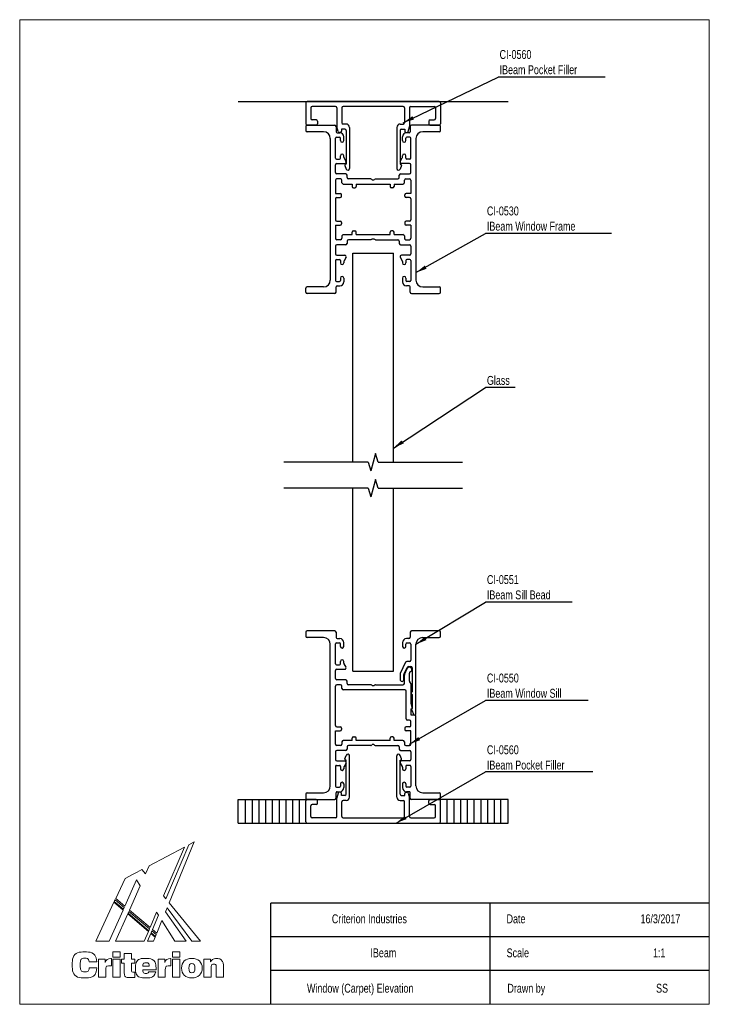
# Model space of a CAD drawing. Header units: millimetres. Extents: x 3 to 208, y 2 to 294.
import ezdxf

# ---------------------------------------------------------------- set-up
doc = ezdxf.new("R2010")
doc.units = ezdxf.units.MM
doc.layers.add('LAYER_1', color=7, linetype='Continuous')
doc.styles.add('SLDTEXTSTYLE0', font='TXT', dxfattribs={"width": 0.75})
doc.dimstyles.new('SLDDIMSTYLE0', dxfattribs={"dimtxt": 0.18, "dimasz": 3.302, "dimexe": 0, "dimexo": 0.0625, "dimgap": 0, "dimtad": 0, "dimtih": 1, "dimtoh": 1, "dimdec": 0, "dimrnd": 1e-09, "dimzin": 0, "dimdsep": 46, "dimtxsty": 'Standard', "dimsah": 1, "dimcen": 0.09, "dimadec": 0, "dimazin": 0, "dimtfac": 3.302, "dimtdec": 0, "dimtofl": 0, "dimtmove": 0, "dimatfit": 3, "dimfxl": 1, "dimfrac": 2, "dimtolj": 1, "dimtzin": 0, "dimarcsym": 0})

# ---------------------------------------------------------------- blocks, each defined once
blk = doc.blocks.new('Block1')
at = {"color": 250, "linetype": 'Continuous', "lineweight": 18, "true_color": 0x191924}
for p, q in [((33.25, 38.78), (22.77, 33.23)), ((33.25, 38.78), (22.77, 33.23)), ((27.07, 24.3), (33.25, 38.78)), ((27.07, 24.3), (33.25, 38.78)), ((34.56, 39.46), (27.73, 23.5)), ((34.56, 39.46), (27.73, 23.5)), ((28.74, 22.26), (36.18, 40.32)), ((28.74, 22.26), (36.18, 40.32)), ((36.18, 40.32), (34.56, 39.46)), ((36.18, 40.32), (34.56, 39.46)), ((22.77, 33.23), (21.71, 30.84)), ((22.77, 33.23), (21.71, 30.84)), ((15.65, 29.46), (12.9, 23.57)), ((15.65, 29.46), (12.9, 23.57)), ((18.04, 30.73), (15.65, 29.46)), ((18.04, 30.73), (15.65, 29.46)), ((19.25, 31.37), (18.04, 30.73)), ((19.25, 31.37), (18.04, 30.73)), ((19.91, 31.72), (19.25, 31.37)), ((19.91, 31.72), (19.25, 31.37)), ((19.25, 31.37), (19.25, 31.37)), ((19.25, 31.37), (19.25, 31.37)), ((20.66, 32.12), (19.91, 31.72)), ((20.66, 32.12), (19.91, 31.72)), ((21.71, 30.84), (20.66, 32.12)), ((21.71, 30.84), (20.66, 32.12)), ((15.6, 21.29), (19.07, 29.08)), ((15.6, 21.29), (19.07, 29.08)), ((20.16, 27.34), (16.96, 20.14)), ((20.16, 27.34), (16.96, 20.14)), ((19.07, 29.08), (20.16, 27.34)), ((19.07, 29.08), (20.16, 27.34)), ((12.9, 23.57), (15.6, 21.29)), ((12.9, 23.57), (15.6, 21.29)), ((27.73, 23.5), (27.07, 24.3)), ((27.73, 23.5), (27.07, 24.3)), ((12.37, 22.43), (7, 10.92)), ((12.37, 22.43), (7, 10.92)), ((15.08, 20.13), (12.37, 22.43)), ((15.08, 20.13), (12.37, 22.43)), ((12.72, 23.17), (12.47, 22.64)), ((12.72, 23.17), (12.47, 22.64)), ((12.47, 22.64), (15.18, 20.35)), ((12.47, 22.64), (15.18, 20.35)), ((15.42, 20.88), (12.72, 23.17)), ((15.42, 20.88), (12.72, 23.17)), ((15.18, 20.35), (15.42, 20.88)), ((15.18, 20.35), (15.42, 20.88)), ((27.64, 19.57), (28.13, 20.75)), ((27.64, 19.57), (28.13, 20.75)), ((28.13, 20.75), (35.5, 10.92)), ((28.13, 20.75), (35.5, 10.92)), ((38.03, 10.92), (28.74, 22.26)), ((38.03, 10.92), (28.74, 22.26)), ((10.98, 10.92), (15.08, 20.13)), ((10.98, 10.92), (15.08, 20.13)), ((16.44, 18.98), (12.86, 10.92)), ((16.44, 18.98), (12.86, 10.92)), ((22.57, 13.79), (16.44, 18.98)), ((22.57, 13.79), (16.44, 18.98)), ((16.78, 19.73), (16.54, 19.2)), ((16.78, 19.73), (16.54, 19.2)), ((16.54, 19.2), (22.67, 14.01)), ((16.54, 19.2), (22.67, 14.01)), ((22.9, 14.55), (16.78, 19.73)), ((22.9, 14.55), (16.78, 19.73)), ((16.96, 20.14), (23.07, 14.95)), ((16.96, 20.14), (23.07, 14.95)), ((23.07, 14.95), (25.03, 19.53)), ((23.07, 14.95), (25.03, 19.53)), ((25.62, 18.58), (23.81, 14.34)), ((25.62, 18.58), (23.81, 14.34)), ((25.03, 19.53), (25.62, 18.58)), ((25.03, 19.53), (25.62, 18.58)), ((33.78, 10.92), (27.64, 19.57)), ((33.78, 10.92), (27.64, 19.57)), ((25.06, 13.29), (26.59, 17.03)), ((25.06, 13.29), (26.59, 17.03)), ((26.59, 17.03), (30.4, 10.92)), ((26.59, 17.03), (30.4, 10.92)), ((21.35, 10.92), (22.57, 13.79)), ((21.35, 10.92), (22.57, 13.79)), ((23.3, 13.15), (22.35, 10.92)), ((23.3, 13.15), (22.35, 10.92)), ((22.67, 14.01), (22.9, 14.55)), ((22.67, 14.01), (22.9, 14.55)), ((24.56, 12.08), (23.3, 13.15)), ((24.56, 12.08), (23.3, 13.15)), ((23.63, 13.93), (23.4, 13.37)), ((23.63, 13.93), (23.4, 13.37)), ((23.4, 13.37), (24.65, 12.31)), ((23.4, 13.37), (24.65, 12.31)), ((24.88, 12.87), (23.63, 13.93)), ((24.88, 12.87), (23.63, 13.93)), ((23.81, 14.34), (25.06, 13.29)), ((23.81, 14.34), (25.06, 13.29)), ((24.08, 10.92), (24.56, 12.08)), ((24.08, 10.92), (24.56, 12.08)), ((24.65, 12.31), (24.88, 12.87)), ((24.65, 12.31), (24.88, 12.87)), ((7, 10.92), (10.98, 10.92)), ((7, 10.92), (10.98, 10.92)), ((12.86, 10.92), (21.35, 10.92)), ((12.86, 10.92), (21.35, 10.92)), ((22.35, 10.92), (24.08, 10.92)), ((22.35, 10.92), (24.08, 10.92)), ((30.4, 10.92), (33.78, 10.92)), ((30.4, 10.92), (33.78, 10.92)), ((35.5, 10.92), (38.03, 10.92)), ((35.5, 10.92), (38.03, 10.92)), ((12.07, 7.71), (14.23, 7.71)), ((12.07, 6.16), (12.07, 7.71)), ((14.23, 6.16), (12.07, 6.16)), ((14.23, 7.71), (14.23, 6.16)), ((15.41, 5.61), (15.41, 7.28)), ((15.41, 7.28), (17.54, 7.28)), ((17.54, 7.28), (17.54, 5.61)), ((29.72, 7.71), (31.89, 7.71)), ((29.72, 6.16), (29.72, 7.71)), ((31.89, 6.16), (29.72, 6.16)), ((31.89, 7.71), (31.89, 6.16)), ((7.25, 4.75), (5, 4.75)), ((5.06, 3.04), (7.29, 3.04)), ((7.77, 5.61), (9.75, 5.61)), ((7.77, 0.2), (7.77, 5.61)), ((9.75, 5.61), (9.75, 4.62)), ((11.43, 5.75), (11.63, 5.75)), ((11.63, 5.75), (11.63, 3.6)), ((12.07, 5.61), (14.23, 5.61)), ((12.07, 0.2), (12.07, 5.61)), ((14.23, 5.61), (14.23, 0.2)), ((14.64, 4.37), (14.64, 5.61)), ((14.64, 5.61), (15.41, 5.61)), ((15.41, 4.37), (14.64, 4.37)), ((15.41, 1.66), (15.41, 4.37)), ((17.54, 5.61), (18.55, 5.61)), ((18.55, 4.37), (17.54, 4.37)), ((17.54, 4.37), (17.54, 2.21)), ((18.55, 5.61), (18.55, 4.37)), ((20.89, 3.51), (22.81, 3.51)), ((25.43, 5.61), (27.41, 5.61)), ((25.43, 0.2), (25.43, 5.61)), ((27.41, 5.61), (27.41, 4.62)), ((29.09, 5.75), (29.28, 5.75)), ((29.28, 5.75), (29.28, 3.6)), ((29.72, 5.61), (31.89, 5.61)), ((29.72, 0.2), (29.72, 5.61)), ((31.89, 5.61), (31.89, 0.2)), ((39.01, 5.61), (40.96, 5.61)), ((39.01, 0.2), (39.01, 5.61)), ((40.96, 5.61), (40.96, 4.82)), ((41.16, 2.99), (41.16, 0.2)), ((42.69, 0.2), (42.69, 3)), ((44.84, 3.01), (44.84, 0.2)), ((9.93, 0.2), (7.77, 0.2)), ((9.93, 2.42), (9.93, 0.2)), ((14.23, 0.2), (12.07, 0.2)), ((18.57, 1.72), (18.57, 0.16)), ((24.93, 2.43), (20.89, 2.43)), ((22.7, 1.8), (24.75, 1.8)), ((24.93, 2.56), (24.93, 2.43)), ((27.58, 0.2), (25.43, 0.2)), ((27.58, 2.42), (27.58, 0.2)), ((31.89, 0.2), (29.72, 0.2)), ((41.16, 0.2), (39.01, 0.2)), ((44.84, 0.2), (42.69, 0.2))]:
    blk.add_line(p, q, dxfattribs=at)
for points in [[(7.29, 3.04), (7.16, 1.12), (5.89, 0), (3.78, 0), (1.43, 0), (0, 1.48), (0, 3.86), (0, 6.25), (1.44, 7.72), (3.73, 7.72), (5.85, 7.72), (7.11, 6.65), (7.25, 4.75)], [(5, 4.75), (4.93, 5.5), (4.51, 5.88), (3.76, 5.88), (2.83, 5.88), (2.37, 5.21), (2.37, 3.86), (2.37, 2.52), (2.87, 1.83), (3.82, 1.83), (4.54, 1.83), (4.99, 2.26), (5.06, 3.04)], [(9.75, 4.62), (10.04, 5.42), (10.56, 5.75), (11.43, 5.75)], [(11.63, 3.6), (11.47, 3.62), (11.32, 3.63), (11.19, 3.63), (10.32, 3.63), (9.93, 3.26), (9.93, 2.42)], [(24.75, 1.8), (24.46, 0.63), (23.44, 0.01), (21.77, 0.01), (19.9, 0.01), (18.74, 1.14), (18.74, 2.86), (18.74, 4.67), (19.93, 5.8), (21.85, 5.8), (23.76, 5.8), (24.93, 4.6), (24.93, 2.56)], [(22.81, 3.51), (22.77, 4.18), (22.44, 4.52), (21.83, 4.52), (21.27, 4.52), (20.92, 4.15), (20.89, 3.51)], [(27.41, 4.62), (27.7, 5.42), (28.21, 5.75), (29.09, 5.75)], [(29.28, 3.6), (29.12, 3.62), (28.98, 3.63), (28.85, 3.63), (27.98, 3.63), (27.58, 3.26), (27.58, 2.42)], [(40.96, 4.82), (41.46, 5.45), (42.07, 5.75), (42.86, 5.75), (43.52, 5.75), (44.04, 5.53), (44.39, 5.1), (44.81, 4.6), (44.84, 3.95), (44.84, 3.01)], [(42.69, 3), (42.69, 3.75), (42.55, 4.08), (41.96, 4.08), (41.42, 4.08), (41.16, 3.73), (41.16, 2.99)], [(18.57, 0.16), (18.1, 0.13), (17.65, 0.11), (17.24, 0.11), (15.9, 0.11), (15.41, 0.49), (15.41, 1.66)], [(17.54, 2.21), (17.54, 1.82), (17.75, 1.71), (18.27, 1.71)], [(18.27, 1.71), (18.36, 1.71), (18.46, 1.71), (18.57, 1.72)], [(20.89, 2.43), (20.92, 1.74), (21.27, 1.35), (21.89, 1.35), (22.31, 1.35), (22.59, 1.52), (22.7, 1.8)]]:
    blk.add_open_spline(points, degree=3, dxfattribs=at)
for points, knots in [([(35.48, 0.01), (33.57, 0.01), (32.42, 1.12), (32.42, 2.91), (32.42, 4.7), (33.57, 5.8), (35.48, 5.8)], [2, 2, 2, 2, 3, 3, 3, 4, 4, 4, 4]), ([(35.48, 4.31), (34.82, 4.31), (34.59, 3.87), (34.59, 2.91), (34.59, 1.95), (34.82, 1.51), (35.48, 1.51)], [2, 2, 2, 2, 3, 3, 3, 4, 4, 4, 4]), ([(35.48, 5.8), (37.38, 5.8), (38.53, 4.7), (38.53, 2.91), (38.53, 1.12), (37.38, 0.01), (35.48, 0.01)], [0, 0, 0, 0, 1, 1, 1, 2, 2, 2, 2]), ([(35.48, 1.51), (36.13, 1.51), (36.37, 1.95), (36.37, 2.91), (36.37, 3.87), (36.13, 4.31), (35.48, 4.31)], [0, 0, 0, 0, 1, 1, 1, 2, 2, 2, 2])]:
    blk.add_open_spline(points, degree=3, knots=knots, dxfattribs=at)
blk = doc.blocks.new('SW_NOTE_0')
at = {"layer": 'LAYER_1', "color": 0}
blk.add_line((31.79, 0), (0, 0), dxfattribs=at)
at = {"layer": 'LAYER_1', "color": 0, "attachment_point": 1, "style": 'SLDTEXTSTYLE0'}
for s, insert, char_height in [('CI-0560', (0.45, 8.02), 2.646), ('IBeam Pocket Filler', (0.45, 3.49), 2.6458)]:
    blk.add_mtext(s, dxfattribs=dict(at, insert=insert, char_height=char_height))
blk = doc.blocks.new('SW_NOTE_1')
at = {"layer": 'LAYER_1', "color": 0}
blk.add_line((37.35, 0), (0, 0), dxfattribs=at)
at = {"layer": 'LAYER_1', "color": 0, "attachment_point": 1, "style": 'SLDTEXTSTYLE0'}
for s, insert, char_height in [('CI-0530', (0.4, 8.02), 2.646), ('IBeam Window Frame', (0.4, 3.5), 2.6458)]:
    blk.add_mtext(s, dxfattribs=dict(at, insert=insert, char_height=char_height))
blk = doc.blocks.new('SW_NOTE_2')
at = {"layer": 'LAYER_1', "color": 0}
blk.add_line((25.69, 0), (0, 0), dxfattribs=at)
at = {"layer": 'LAYER_1', "color": 0, "attachment_point": 1, "style": 'SLDTEXTSTYLE0'}
for s, insert, char_height in [('CI-0551', (0.4, 7.98), 2.646), ('IBeam Sill Bead', (0.4, 3.45), 2.6458)]:
    blk.add_mtext(s, dxfattribs=dict(at, insert=insert, char_height=char_height))
blk = doc.blocks.new('SW_NOTE_3')
at = {"layer": 'LAYER_1', "color": 0}
blk.add_line((30.44, 0), (0, 0), dxfattribs=at)
at = {"layer": 'LAYER_1', "color": 0, "attachment_point": 1, "style": 'SLDTEXTSTYLE0'}
for s, insert, char_height in [('CI-0550', (0.4, 8.02), 2.646), ('IBeam Window Sill', (0.4, 3.49), 2.6458)]:
    blk.add_mtext(s, dxfattribs=dict(at, insert=insert, char_height=char_height))
blk = doc.blocks.new('SW_NOTE_4')
at = {"layer": 'LAYER_1', "color": 0}
blk.add_line((31.79, 0), (0, 0), dxfattribs=at)
at = {"layer": 'LAYER_1', "color": 0, "attachment_point": 1, "style": 'SLDTEXTSTYLE0'}
for s, insert, char_height in [('CI-0560', (0.4, 7.86), 2.646), ('IBeam Pocket Filler', (0.4, 3.33), 2.6458)]:
    blk.add_mtext(s, dxfattribs=dict(at, insert=insert, char_height=char_height))
blk = doc.blocks.new('SW_NOTE_5')
at = {"layer": 'LAYER_1', "color": 0}
blk.add_line((8.81, 0), (0, 0), dxfattribs=at)
at = {"layer": 'LAYER_1', "color": 0, "insert": (0.4, 3.47), "char_height": 2.646, "attachment_point": 1, "style": 'SLDTEXTSTYLE0'}
blk.add_mtext('Glass', dxfattribs=at)

msp = doc.modelspace()

# ---------------------------------------------------------------- linework, layer by layer
at = {"color": 7, "linetype": 'Continuous', "lineweight": 18}
for p, q in [((207.5, 294.5), (2.99, 294.5)), ((2.99, 294.5), (2.99, 2.5)), ((207.5, 294.5), (207.5, 2.5)), ((207.5, 47.5), (207.5, 2.5)), ((207.5, 2.5), (2.99, 2.5)), ((207.5, 2.5), (79.06, 2.5))]:
    msp.add_line(p, q, dxfattribs=at)
at = {"color": 7, "linetype": 'Continuous'}
for p, q in [((67.81, 270.26), (147.81, 270.26)), ((87.81, 269.86), (87.81, 263.66)), ((127.41, 270.26), (88.21, 270.26)), ((96.61, 268.76), (89.71, 268.76)), ((116.71, 268.76), (98.91, 268.76)), ((119.01, 268.76), (125.91, 268.76)), ((127.81, 269.86), (127.81, 263.66)), ((89.31, 268.36), (89.31, 265.16)), ((97.01, 268.36), (97.01, 262.86)), ((98.51, 268.36), (98.51, 263.96)), ((117.11, 268.36), (117.11, 263.96)), ((118.61, 268.36), (118.61, 262.86)), ((126.31, 268.36), (126.31, 265.16)), ((87.81, 262.86), (87.81, 261.66)), ((88.21, 263.26), (96.41, 263.26)), ((90.91, 263.26), (88.21, 263.26)), ((90.91, 264.76), (89.71, 264.76)), ((91.31, 264.36), (91.31, 263.66)), ((96.81, 262.86), (96.81, 261.26)), ((99.81, 263.56), (98.91, 263.56)), ((115.81, 263.56), (116.71, 263.56)), ((118.81, 262.86), (118.81, 261.26)), ((127.41, 263.26), (119.21, 263.26)), ((124.31, 264.36), (124.31, 263.66)), ((124.71, 264.76), (125.91, 264.76)), ((124.71, 263.26), (127.41, 263.26)), ((127.81, 261.66), (127.81, 262.86)), ((93.11, 261.26), (88.21, 261.26)), ((97.4, 261.36), (97.03, 262.76)), ((97.11, 260.96), (97.91, 260.96)), ((98.01, 261.06), (97.79, 261.06)), ((99.41, 262.06), (98.41, 262.06)), ((98.41, 262.06), (98.41, 261.46)), ((99.81, 261.66), (99.81, 251.66)), ((100.81, 262.56), (100.81, 250.37)), ((114.81, 262.56), (114.81, 250.37)), ((115.81, 261.66), (115.81, 251.66)), ((116.21, 262.06), (117.21, 262.06)), ((117.21, 262.06), (117.21, 261.46)), ((117.61, 261.06), (117.84, 261.06)), ((118.51, 260.96), (117.71, 260.96)), ((118.22, 261.36), (118.6, 262.76)), ((127.41, 261.26), (122.51, 261.26)), ((95.11, 259.26), (95.11, 217.26)), ((96.61, 253.46), (96.61, 259.36)), ((96.91, 259.66), (97.81, 259.66)), ((98.11, 258.66), (98.11, 259.36)), ((99.11, 258.66), (99.11, 259.76)), ((116.51, 258.66), (116.51, 259.76)), ((117.51, 258.66), (117.51, 259.36)), ((118.71, 259.66), (117.81, 259.66)), ((119.01, 253.46), (119.01, 259.36)), ((120.51, 259.26), (120.51, 217.26)), ((98.11, 253.46), (98.11, 254.16)), ((99.11, 253.69), (99.11, 254.16)), ((116.51, 253.69), (116.51, 254.16)), ((117.51, 253.46), (117.51, 254.16)), ((96.61, 249.16), (96.61, 251.46)), ((96.91, 253.16), (97.81, 253.16)), ((97.01, 251.86), (99.41, 251.86)), ((99.76, 252.46), (99.17, 253.49)), ((99.43, 251.26), (99.82, 250.2)), ((99.81, 251.66), (99.71, 251.66)), ((115.81, 251.66), (115.91, 251.66)), ((116.19, 251.26), (115.81, 250.2)), ((115.87, 252.46), (116.46, 253.49)), ((118.61, 251.86), (116.21, 251.86)), ((118.71, 253.16), (117.81, 253.16)), ((119.01, 249.16), (119.01, 251.46)), ((99.66, 248.76), (97.01, 248.76)), ((100.06, 247.66), (100.06, 248.36)), ((115.56, 247.66), (115.56, 248.36)), ((115.96, 248.76), (118.61, 248.76)), ((96.61, 246.86), (96.61, 242.96)), ((98.16, 247.26), (97.01, 247.26)), ((98.56, 246.16), (98.56, 246.86)), ((98.96, 245.76), (101.61, 245.76)), ((107.1, 247.26), (100.46, 247.26)), ((101.61, 245.76), (101.61, 245.06)), ((102.81, 245.76), (102.81, 245.06)), ((102.81, 245.76), (112.81, 245.76)), ((107.56, 246.96), (107.38, 247.14)), ((107.56, 246.96), (108.06, 246.96)), ((108.06, 246.96), (108.24, 247.14)), ((108.53, 247.26), (115.16, 247.26)), ((112.81, 245.76), (112.81, 245.06)), ((114.01, 245.76), (114.01, 245.06)), ((114.01, 245.76), (116.66, 245.76)), ((117.06, 246.16), (117.06, 246.86)), ((117.46, 247.26), (118.61, 247.26)), ((119.01, 246.86), (119.01, 242.96)), ((96.61, 242.96), (98.01, 242.96)), ((98.41, 242.16), (98.41, 242.56)), ((102.01, 244.66), (102.41, 244.66)), ((113.61, 244.66), (113.21, 244.66)), ((117.21, 242.16), (117.21, 242.56)), ((119.01, 242.96), (117.61, 242.96)), ((96.61, 241.36), (96.61, 235.16)), ((97.01, 241.76), (98.01, 241.76)), ((118.61, 241.76), (117.61, 241.76)), ((119.01, 241.36), (119.01, 235.16)), ((97.01, 234.76), (98.01, 234.76)), ((98.41, 234.36), (98.41, 233.96)), ((117.21, 234.36), (117.21, 233.96)), ((118.61, 234.76), (117.61, 234.76)), ((96.61, 233.56), (98.01, 233.56)), ((96.61, 233.56), (96.61, 229.66)), ((98.96, 230.76), (101.61, 230.76)), ((101.61, 230.76), (101.61, 231.46)), ((102.01, 231.86), (102.41, 231.86)), ((102.81, 230.76), (102.81, 231.46)), ((102.81, 230.76), (112.81, 230.76)), ((112.81, 230.76), (112.81, 231.46)), ((113.61, 231.86), (113.21, 231.86)), ((114.01, 230.76), (114.01, 231.46)), ((114.01, 230.76), (116.66, 230.76)), ((119.01, 233.56), (117.61, 233.56)), ((119.01, 233.56), (119.01, 229.66)), ((98.16, 229.26), (97.01, 229.26)), ((99.66, 227.76), (97.01, 227.76)), ((98.56, 230.36), (98.56, 229.66)), ((100.06, 228.86), (100.06, 228.16)), ((107.1, 229.26), (100.46, 229.26)), ((107.56, 229.56), (107.38, 229.38)), ((107.56, 229.56), (108.06, 229.56)), ((108.06, 229.56), (108.24, 229.38)), ((108.53, 229.26), (115.16, 229.26)), ((115.56, 228.86), (115.56, 228.16)), ((115.96, 227.76), (118.61, 227.76)), ((117.06, 230.36), (117.06, 229.66)), ((117.46, 229.26), (118.61, 229.26)), ((96.61, 227.36), (96.61, 225.06)), ((101.81, 225.26), (113.81, 225.26)), ((101.81, 163.26), (101.81, 225.26)), ((113.81, 163.26), (113.81, 225.26)), ((119.01, 227.36), (119.01, 225.06)), ((96.61, 223.06), (96.61, 217.16)), ((96.91, 223.36), (97.81, 223.36)), ((97.01, 224.66), (99.41, 224.66)), ((98.11, 223.06), (98.11, 222.36)), ((99.11, 222.83), (99.11, 222.36)), ((99.76, 224.06), (99.17, 223.03)), ((115.87, 224.06), (116.46, 223.03)), ((118.61, 224.66), (116.21, 224.66)), ((116.51, 222.83), (116.51, 222.36)), ((117.51, 223.06), (117.51, 222.36)), ((118.71, 223.36), (117.81, 223.36)), ((119.01, 223.06), (119.01, 217.16)), ((96.91, 216.86), (97.81, 216.86)), ((98.11, 217.86), (98.11, 217.16)), ((99.11, 217.86), (99.11, 216.76)), ((116.51, 217.86), (116.51, 216.76)), ((117.51, 217.86), (117.51, 217.16)), ((118.71, 216.86), (117.81, 216.86)), ((87.81, 213.66), (87.81, 214.86)), ((93.11, 215.26), (88.21, 215.26)), ((96.41, 213.26), (88.21, 213.26)), ((96.81, 213.66), (96.81, 215.26)), ((97.11, 215.56), (97.91, 215.56)), ((118.51, 215.56), (117.71, 215.56)), ((118.81, 213.66), (118.81, 215.26)), ((119.21, 213.26), (127.41, 213.26)), ((122.51, 215.26), (127.41, 215.26)), ((127.81, 213.66), (127.81, 214.86)), ((108.5, 165.86), (107.12, 160.66)), ((109.29, 163.26), (108.5, 165.86)), ((106.34, 163.26), (81.34, 163.26)), ((106.34, 163.26), (107.12, 160.66)), ((109.29, 163.26), (134.29, 163.26)), ((108.5, 158.15), (107.12, 152.95)), ((109.29, 155.55), (108.5, 158.15)), ((106.34, 155.55), (81.34, 155.55)), ((101.81, 101.26), (101.81, 155.55)), ((106.34, 155.55), (107.12, 152.95)), ((109.29, 155.55), (134.29, 155.55)), ((113.81, 101.26), (113.81, 155.55)), ((87.81, 112.86), (87.81, 111.66)), ((96.41, 113.26), (88.21, 113.26)), ((93.11, 111.26), (88.21, 111.26)), ((96.81, 112.86), (96.81, 111.26)), ((97.11, 110.96), (97.91, 110.96)), ((118.42, 110.96), (117.72, 110.96)), ((118.82, 112.86), (118.82, 111.36)), ((127.41, 113.26), (119.22, 113.26)), ((122.51, 111.26), (127.41, 111.26)), ((127.81, 111.66), (127.81, 112.86)), ((95.11, 67.26), (95.11, 109.26)), ((96.61, 103.46), (96.61, 109.36)), ((96.91, 109.66), (97.81, 109.66)), ((98.11, 108.66), (98.11, 109.36)), ((99.11, 108.66), (99.11, 109.76)), ((116.52, 109.76), (116.52, 108.66)), ((117.52, 108.66), (117.52, 109.26)), ((117.92, 109.66), (118.62, 109.66)), ((119.02, 109.26), (119.02, 104.56)), ((120.51, 88.66), (120.51, 109.26)), ((96.91, 103.16), (97.81, 103.16)), ((98.11, 103.46), (98.11, 104.16)), ((99.11, 103.69), (99.11, 104.16)), ((99.76, 102.46), (99.17, 103.49)), ((117.43, 103.93), (115.85, 100.56)), ((116.95, 100.31), (117.94, 102.43)), ((118.62, 104.16), (117.79, 104.16)), ((118.3, 102.66), (119.01, 102.66)), ((119.41, 102.26), (119.41, 95.15)), ((96.61, 99.16), (96.61, 101.46)), ((97.01, 101.86), (99.41, 101.86)), ((101.81, 101.26), (113.81, 101.26)), ((115.82, 100.39), (115.82, 98.81)), ((116.92, 98.81), (116.92, 100.14)), ((117.06, 97.66), (117.06, 100.11)), ((117.1, 100.28), (117.93, 102.06)), ((118.56, 98.32), (118.56, 100.74)), ((96.61, 85.16), (96.61, 96.86)), ((99.66, 98.76), (97.01, 98.76)), ((98.16, 97.26), (97.01, 97.26)), ((98.56, 96.16), (98.56, 96.86)), ((100.06, 97.66), (100.06, 98.36)), ((107.1, 97.26), (100.46, 97.26)), ((107.56, 96.96), (107.38, 97.14)), ((108.06, 96.96), (107.56, 96.96)), ((108.06, 96.96), (108.24, 97.14)), ((108.53, 97.26), (116.66, 97.26)), ((118.62, 98.12), (119.06, 97.35)), ((119.11, 91.77), (119.11, 97.15)), ((117.21, 95.76), (98.96, 95.76)), ((117.61, 87.16), (117.61, 95.36)), ((119.41, 94.37), (119.41, 90.22)), ((119.4, 90.65), (119.13, 91.67)), ((119.11, 88.26), (119.11, 90.16)), ((120.11, 88.26), (119.11, 88.26)), ((119.24, 89.72), (119.74, 88.51)), ((120.51, 67.26), (120.51, 87.86)), ((97.01, 84.76), (98.01, 84.76)), ((118.61, 84.76), (117.61, 84.76)), ((118.61, 86.76), (118.01, 86.76)), ((119.01, 85.16), (119.01, 86.36)), ((96.61, 79.66), (96.61, 83.56)), ((96.61, 83.56), (98.01, 83.56)), ((98.41, 84.36), (98.41, 83.96)), ((102.01, 81.86), (102.41, 81.86)), ((113.61, 81.86), (113.21, 81.86)), ((117.21, 84.36), (117.21, 83.96)), ((119.01, 83.56), (117.61, 83.56)), ((119.01, 79.66), (119.01, 83.56)), ((98.16, 79.26), (97.01, 79.26)), ((98.56, 80.36), (98.56, 79.66)), ((101.61, 80.76), (98.96, 80.76)), ((100.06, 78.86), (100.06, 78.16)), ((107.1, 79.26), (100.46, 79.26)), ((101.61, 80.76), (101.61, 81.46)), ((102.81, 80.76), (102.81, 81.46)), ((112.81, 80.76), (102.81, 80.76)), ((107.56, 79.56), (107.38, 79.38)), ((108.06, 79.56), (107.56, 79.56)), ((108.06, 79.56), (108.24, 79.38)), ((108.53, 79.26), (115.16, 79.26)), ((112.81, 80.76), (112.81, 81.46)), ((114.01, 80.76), (114.01, 81.46)), ((116.66, 80.76), (114.01, 80.76)), ((115.56, 78.86), (115.56, 78.16)), ((117.06, 80.36), (117.06, 79.66)), ((117.46, 79.26), (118.61, 79.26)), ((96.61, 77.36), (96.61, 75.06)), ((99.66, 77.76), (97.01, 77.76)), ((99.43, 75.26), (99.82, 76.32)), ((100.81, 63.96), (100.81, 76.15)), ((114.81, 63.96), (114.81, 76.15)), ((116.19, 75.26), (115.81, 76.32)), ((115.96, 77.76), (118.61, 77.76)), ((119.01, 77.36), (119.01, 75.06)), ((96.61, 73.06), (96.61, 67.16)), ((96.91, 73.36), (97.81, 73.36)), ((97.01, 74.66), (99.41, 74.66)), ((98.11, 73.06), (98.11, 72.36)), ((99.76, 74.06), (99.17, 73.03)), ((99.81, 74.86), (99.71, 74.86)), ((99.81, 64.86), (99.81, 74.86)), ((115.81, 74.86), (115.91, 74.86)), ((115.81, 64.86), (115.81, 74.86)), ((115.87, 74.06), (116.46, 73.03)), ((118.61, 74.66), (116.21, 74.66)), ((117.51, 73.06), (117.51, 72.36)), ((118.71, 73.36), (117.81, 73.36)), ((119.01, 73.06), (119.01, 67.16)), ((99.11, 72.83), (99.11, 72.36)), ((116.51, 72.83), (116.51, 72.36)), ((98.11, 67.86), (98.11, 67.16)), ((99.11, 67.86), (99.11, 66.76)), ((116.51, 67.86), (116.51, 66.76)), ((117.51, 67.86), (117.51, 67.16)), ((87.81, 64.86), (87.81, 63.66)), ((88.21, 65.26), (93.11, 65.26)), ((96.81, 63.66), (96.81, 65.26)), ((96.91, 66.86), (97.81, 66.86)), ((97.4, 65.16), (97.03, 63.76)), ((97.11, 65.56), (97.91, 65.56)), ((98.01, 65.46), (97.79, 65.46)), ((98.41, 64.46), (98.41, 65.06)), ((99.41, 64.46), (98.41, 64.46)), ((116.21, 64.46), (117.21, 64.46)), ((117.21, 64.46), (117.21, 65.06)), ((117.61, 65.46), (117.84, 65.46)), ((118.51, 65.56), (117.71, 65.56)), ((118.71, 66.86), (117.81, 66.86)), ((118.22, 65.16), (118.6, 63.76)), ((118.81, 63.66), (118.81, 65.26)), ((122.51, 65.26), (127.41, 65.26)), ((127.81, 63.66), (127.81, 64.86)), ((67.81, 63.26), (69.91, 63.26)), ((67.81, 56.26), (67.81, 63.26)), ((69.91, 63.26), (85.91, 63.26)), ((69.91, 56.26), (69.91, 63.26)), ((71.91, 63.26), (71.91, 56.26)), ((73.91, 63.26), (73.91, 56.26)), ((75.91, 63.26), (75.91, 56.26)), ((77.91, 63.26), (77.91, 56.26)), ((79.91, 63.26), (79.91, 56.26)), ((81.91, 63.26), (81.91, 56.26)), ((83.91, 63.26), (83.91, 56.26)), ((85.91, 63.26), (88.21, 63.26)), ((85.91, 63.26), (85.91, 56.26)), ((87.81, 56.66), (87.81, 62.86)), ((88.21, 63.26), (96.41, 63.26)), ((90.91, 63.26), (88.21, 63.26)), ((89.31, 58.16), (89.31, 61.36)), ((90.91, 61.76), (89.71, 61.76)), ((91.31, 62.16), (91.31, 62.86)), ((97.01, 58.16), (97.01, 63.66)), ((98.51, 58.16), (98.51, 62.56)), ((99.81, 62.96), (98.91, 62.96)), ((115.81, 62.96), (116.71, 62.96)), ((117.11, 58.16), (117.11, 62.56)), ((118.61, 58.16), (118.61, 63.66)), ((127.41, 63.26), (119.21, 63.26)), ((124.31, 62.16), (124.31, 62.86)), ((124.71, 63.26), (127.41, 63.26)), ((124.71, 61.76), (125.91, 61.76)), ((126.31, 58.16), (126.31, 61.36)), ((129.71, 63.26), (127.41, 63.26)), ((127.81, 56.66), (127.81, 62.86)), ((145.71, 63.26), (129.71, 63.26)), ((129.71, 63.26), (129.71, 56.26)), ((131.71, 63.26), (131.71, 56.26)), ((133.71, 63.26), (133.71, 56.26)), ((135.71, 63.26), (135.71, 56.26)), ((137.71, 63.26), (137.71, 56.26)), ((139.71, 63.26), (139.71, 56.26)), ((141.71, 63.26), (141.71, 56.26)), ((143.71, 63.26), (143.71, 56.26)), ((145.71, 56.26), (145.71, 63.26)), ((147.81, 63.26), (145.71, 63.26)), ((147.81, 56.26), (147.81, 63.26)), ((67.81, 56.26), (147.81, 56.26)), ((88.21, 56.26), (127.41, 56.26)), ((96.61, 57.76), (89.71, 57.76)), ((98.91, 57.76), (116.71, 57.76)), ((119.01, 57.76), (125.91, 57.76))]:
    msp.add_line(p, q, dxfattribs=at)
for centre, radius, start, end in [((88.21, 269.86), 0.4, 90, 180), ((89.71, 268.36), 0.4, 90, 180), ((96.61, 268.36), 0.4, 0, 90), ((98.91, 268.36), 0.4, 90, 180), ((116.71, 268.36), 0.4, 0, 90), ((119.01, 268.36), 0.4, 90, 180), ((125.91, 268.36), 0.4, 0, 90), ((127.41, 269.86), 0.4, 0, 90), ((88.21, 263.66), 0.4, 180, 270), ((88.21, 262.86), 0.4, 90, 180), ((89.71, 265.16), 0.4, 180, 270), ((90.91, 264.36), 0.4, 0, 90), ((90.91, 263.66), 0.4, 270, 0), ((96.41, 262.86), 0.4, 0, 90), ((97.41, 262.86), 0.4, 180, 195), ((98.91, 263.96), 0.4, 180, 270), ((99.81, 262.56), 1, 0, 90), ((115.81, 262.56), 1, 90, 180), ((116.71, 263.96), 0.4, 270, 0), ((118.21, 262.86), 0.4, 345, 0), ((119.21, 262.86), 0.4, 90, 180), ((124.71, 264.36), 0.4, 90, 180), ((124.71, 263.66), 0.4, 180, 270), ((125.91, 265.16), 0.4, 270, 0), ((127.41, 263.66), 0.4, 270, 0), ((127.41, 262.86), 0.4, 0, 90), ((88.21, 261.66), 0.4, 180, 270), ((93.11, 259.26), 2, 0, 90), ((97.11, 261.26), 0.3, 180, 270), ((97.79, 261.46), 0.4, 195, 270), ((97.91, 259.76), 1.2, 0, 90), ((98.01, 261.46), 0.4, 270, 0), ((99.41, 261.66), 0.4, 0, 90), ((116.21, 261.66), 0.4, 90, 180), ((117.71, 259.76), 1.2, 90, 180), ((117.61, 261.46), 0.4, 180, 270), ((117.84, 261.46), 0.4, 270, 345), ((118.51, 261.26), 0.3, 270, 0), ((122.51, 259.26), 2, 90, 180), ((127.41, 261.66), 0.4, 270, 0), ((96.91, 259.36), 0.3, 90, 180), ((97.81, 259.36), 0.3, 0, 90), ((98.61, 258.66), 0.5, 180, 0), ((117.01, 258.66), 0.5, 180, 0), ((117.81, 259.36), 0.3, 90, 180), ((118.71, 259.36), 0.3, 0, 90), ((98.61, 254.16), 0.5, 0, 180), ((117.01, 254.16), 0.5, 0, 180), ((96.91, 253.46), 0.3, 180, 270), ((97.01, 251.46), 0.4, 90, 180), ((97.81, 253.46), 0.3, 270, 0), ((99.51, 253.69), 0.4, 180, 210), ((99.41, 252.26), 0.4, 270, 30), ((99.71, 251.36), 0.3, 90, 200), ((116.21, 252.26), 0.4, 150, 270), ((115.91, 251.36), 0.3, 340, 90), ((116.11, 253.69), 0.4, 330, 0), ((117.81, 253.46), 0.3, 180, 270), ((118.61, 251.46), 0.4, 0, 90), ((118.71, 253.46), 0.3, 270, 0), ((97.01, 249.16), 0.4, 180, 270), ((99.66, 248.36), 0.4, 0, 90), ((100.3, 250.37), 0.514, 200, 0), ((115.33, 250.37), 0.514, 180, 340), ((115.96, 248.36), 0.4, 90, 180), ((118.61, 249.16), 0.4, 270, 0), ((97.01, 246.86), 0.4, 90, 180), ((98.16, 246.86), 0.4, 0, 90), ((98.96, 246.16), 0.4, 180, 270), ((100.46, 247.66), 0.4, 180, 270), ((107.1, 246.86), 0.4, 45, 90), ((108.53, 246.86), 0.4, 90, 135), ((115.16, 247.66), 0.4, 270, 0), ((116.66, 246.16), 0.4, 270, 0), ((117.46, 246.86), 0.4, 90, 180), ((118.61, 246.86), 0.4, 0, 90), ((98.01, 242.56), 0.4, 0, 90), ((102.01, 245.06), 0.4, 180, 270), ((102.41, 245.06), 0.4, 270, 0), ((113.21, 245.06), 0.4, 180, 270), ((113.61, 245.06), 0.4, 270, 0), ((117.61, 242.56), 0.4, 90, 180), ((97.01, 241.36), 0.4, 90, 180), ((98.01, 242.16), 0.4, 270, 0), ((117.61, 242.16), 0.4, 180, 270), ((118.61, 241.36), 0.4, 0, 90), ((97.01, 235.16), 0.4, 180, 270), ((98.01, 234.36), 0.4, 0, 90), ((98.01, 233.96), 0.4, 270, 0), ((117.61, 234.36), 0.4, 90, 180), ((117.61, 233.96), 0.4, 180, 270), ((118.61, 235.16), 0.4, 270, 0), ((98.96, 230.36), 0.4, 90, 180), ((102.01, 231.46), 0.4, 90, 180), ((102.41, 231.46), 0.4, 0, 90), ((113.21, 231.46), 0.4, 90, 180), ((113.61, 231.46), 0.4, 0, 90), ((116.66, 230.36), 0.4, 0, 90), ((97.01, 229.66), 0.4, 180, 270), ((97.01, 227.36), 0.4, 90, 180), ((98.16, 229.66), 0.4, 270, 0), ((99.66, 228.16), 0.4, 270, 0), ((100.46, 228.86), 0.4, 90, 180), ((107.1, 229.66), 0.4, 270, 315), ((108.53, 229.66), 0.4, 225, 270), ((115.16, 228.86), 0.4, 0, 90), ((115.96, 228.16), 0.4, 180, 270), ((117.46, 229.66), 0.4, 180, 270), ((118.61, 229.66), 0.4, 270, 0), ((118.61, 227.36), 0.4, 0, 90), ((97.01, 225.06), 0.4, 180, 270), ((118.61, 225.06), 0.4, 270, 0), ((96.91, 223.06), 0.3, 90, 180), ((97.81, 223.06), 0.3, 0, 90), ((98.61, 222.36), 0.5, 180, 0), ((99.51, 222.83), 0.4, 150, 180), ((99.41, 224.26), 0.4, 330, 90), ((116.21, 224.26), 0.4, 90, 210), ((116.11, 222.83), 0.4, 0, 30), ((117.01, 222.36), 0.5, 180, 0), ((117.81, 223.06), 0.3, 90, 180), ((118.71, 223.06), 0.3, 0, 90), ((93.11, 217.26), 2, 270, 0), ((96.91, 217.16), 0.3, 180, 270), ((97.81, 217.16), 0.3, 270, 0), ((97.91, 216.76), 1.2, 270, 0), ((98.61, 217.86), 0.5, 0, 180), ((117.01, 217.86), 0.5, 0, 180), ((117.71, 216.76), 1.2, 180, 270), ((117.81, 217.16), 0.3, 180, 270), ((118.71, 217.16), 0.3, 270, 0), ((122.51, 217.26), 2, 180, 270), ((88.21, 214.86), 0.4, 90, 180), ((88.21, 213.66), 0.4, 180, 270), ((96.41, 213.66), 0.4, 270, 0), ((97.11, 215.26), 0.3, 90, 180), ((118.51, 215.26), 0.3, 0, 90), ((119.21, 213.66), 0.4, 180, 270), ((127.41, 214.86), 0.4, 0, 90), ((127.41, 213.66), 0.4, 270, 0), ((88.21, 112.86), 0.4, 90, 180), ((88.21, 111.66), 0.4, 180, 270), ((93.11, 109.26), 2, 0, 90), ((96.41, 112.86), 0.4, 0, 90), ((97.11, 111.26), 0.3, 180, 270), ((97.91, 109.76), 1.2, 0, 90), ((117.72, 109.76), 1.2, 90, 180), ((118.42, 111.36), 0.4, 270, 0), ((119.22, 112.86), 0.4, 90, 180), ((122.51, 109.26), 2, 90, 180), ((127.41, 112.86), 0.4, 0, 90), ((127.41, 111.66), 0.4, 270, 0), ((96.91, 109.36), 0.3, 90, 180), ((97.81, 109.36), 0.3, 0, 90), ((98.61, 108.66), 0.5, 180, 0), ((117.02, 108.66), 0.5, 180, 0), ((117.92, 109.26), 0.4, 90, 180), ((118.62, 109.26), 0.4, 0, 90), ((96.91, 103.46), 0.3, 180, 270), ((97.81, 103.46), 0.3, 270, 0), ((98.61, 104.16), 0.5, 0, 180), ((99.51, 103.69), 0.4, 180, 210), ((99.41, 102.26), 0.4, 270, 30), ((117.79, 103.76), 0.4, 90.0002, 155), ((118.56, 101.76), 0.7, 291.3237, 155), ((118.3, 102.26), 0.4, 90, 155), ((118.62, 104.56), 0.4, 270, 0), ((119.01, 102.26), 0.4, 0, 90), ((97.01, 101.46), 0.4, 90, 180), ((116.22, 100.39), 0.4, 155, 180), ((117.32, 100.14), 0.4, 155, 180), ((117.46, 100.11), 0.4, 155, 180), ((118.96, 100.74), 0.4, 111.3237, 180), ((97.01, 99.16), 0.4, 180, 270), ((97.01, 96.86), 0.4, 90, 180), ((98.16, 96.86), 0.4, 0, 90), ((99.66, 98.36), 0.4, 0, 90), ((100.46, 97.66), 0.4, 180, 270), ((107.1, 96.86), 0.4, 45, 90), ((108.53, 96.86), 0.4, 90, 135), ((116.37, 98.81), 0.55, 180, 0), ((116.66, 97.66), 0.4, 270, 0), ((118.96, 98.32), 0.4, 180, 210), ((118.71, 97.15), 0.4, 0, 30), ((98.96, 96.16), 0.4, 180, 270), ((117.21, 95.36), 0.4, 0, 90), ((119.51, 94.76), 0.4, 104.4775, 255.5225), ((119.51, 91.77), 0.4, 180, 195), ((119.01, 90.55), 0.4, 284.4775, 15), ((119.61, 89.87), 0.4, 120, 202.4109), ((120.11, 88.66), 0.4, 202.4109, 0), ((120.11, 87.86), 0.4, 0, 90), ((97.01, 85.16), 0.4, 180, 270), ((98.01, 84.36), 0.4, 0, 90), ((117.61, 84.36), 0.4, 90, 180), ((118.01, 87.16), 0.4, 180, 270), ((118.61, 86.36), 0.4, 0, 90), ((118.61, 85.16), 0.4, 270, 0), ((98.01, 83.96), 0.4, 270, 0), ((102.01, 81.46), 0.4, 90, 180), ((102.41, 81.46), 0.4, 0, 90), ((113.21, 81.46), 0.4, 90, 180), ((113.61, 81.46), 0.4, 0, 90), ((117.61, 83.96), 0.4, 180, 270), ((97.01, 79.66), 0.4, 180, 270), ((98.16, 79.66), 0.4, 270, 0), ((98.96, 80.36), 0.4, 90, 180), ((100.46, 78.86), 0.4, 90, 180), ((107.1, 79.66), 0.4, 270, 315), ((108.53, 79.66), 0.4, 225, 270), ((115.16, 78.86), 0.4, 0, 90), ((116.66, 80.36), 0.4, 0, 90), ((117.46, 79.66), 0.4, 180, 270), ((118.61, 79.66), 0.4, 270, 0), ((97.01, 77.36), 0.4, 90, 180), ((99.66, 78.16), 0.4, 270, 0), ((100.3, 76.15), 0.514, 0, 160), ((115.33, 76.15), 0.514, 20, 180), ((115.96, 78.16), 0.4, 180, 270), ((118.61, 77.36), 0.4, 0, 90), ((97.01, 75.06), 0.4, 180, 270), ((96.91, 73.06), 0.3, 90, 180), ((97.81, 73.06), 0.3, 0, 90), ((99.51, 72.83), 0.4, 150, 180), ((99.71, 75.16), 0.3, 160, 270), ((99.41, 74.26), 0.4, 330, 90), ((116.21, 74.26), 0.4, 90, 210), ((115.91, 75.16), 0.3, 270, 20), ((116.11, 72.83), 0.4, 0, 30), ((117.81, 73.06), 0.3, 90, 180), ((118.61, 75.06), 0.4, 270, 0), ((118.71, 73.06), 0.3, 0, 90), ((98.61, 72.36), 0.5, 180, 0), ((117.01, 72.36), 0.5, 180, 0), ((93.11, 67.26), 2, 270, 0), ((96.91, 67.16), 0.3, 180, 270), ((97.81, 67.16), 0.3, 270, 0), ((98.61, 67.86), 0.5, 0, 180), ((117.01, 67.86), 0.5, 0, 180), ((117.81, 67.16), 0.3, 180, 270), ((118.71, 67.16), 0.3, 270, 0), ((122.51, 67.26), 2, 180, 270), ((88.21, 64.86), 0.4, 90, 180), ((97.11, 65.26), 0.3, 90, 180), ((97.79, 65.06), 0.4, 90, 165), ((97.91, 66.76), 1.2, 270, 0), ((98.01, 65.06), 0.4, 0, 90), ((99.41, 64.86), 0.4, 270, 0), ((116.21, 64.86), 0.4, 180, 270), ((117.71, 66.76), 1.2, 180, 270), ((117.61, 65.06), 0.4, 90, 180), ((117.84, 65.06), 0.4, 15, 90), ((118.51, 65.26), 0.3, 0, 90), ((127.41, 64.86), 0.4, 0, 90), ((88.21, 63.66), 0.4, 180, 270), ((88.21, 62.86), 0.4, 90, 180), ((89.71, 61.36), 0.4, 90, 180), ((90.91, 62.86), 0.4, 0, 90), ((90.91, 62.16), 0.4, 270, 0), ((96.41, 63.66), 0.4, 270, 0), ((97.41, 63.66), 0.4, 165, 180), ((98.91, 62.56), 0.4, 90, 180), ((99.81, 63.96), 1, 270, 0), ((115.81, 63.96), 1, 180, 270), ((116.71, 62.56), 0.4, 0, 90), ((118.21, 63.66), 0.4, 0, 15), ((119.21, 63.66), 0.4, 180, 270), ((124.71, 62.86), 0.4, 90, 180), ((124.71, 62.16), 0.4, 180, 270), ((125.91, 61.36), 0.4, 0, 90), ((127.41, 63.66), 0.4, 270, 0), ((127.41, 62.86), 0.4, 0, 90), ((88.21, 56.66), 0.4, 180, 270), ((89.71, 58.16), 0.4, 180, 270), ((96.61, 58.16), 0.4, 270, 0), ((98.91, 58.16), 0.4, 180, 270), ((116.71, 58.16), 0.4, 270, 0), ((119.01, 58.16), 0.4, 180, 270), ((125.91, 58.16), 0.4, 270, 0), ((127.41, 56.66), 0.4, 270, 0)]:
    msp.add_arc(centre, radius, start, end, dxfattribs=at)
at = {"layer": 'LAYER_1', "color": 1}
for p, q in [((207.5, 32.5), (77.5, 32.5)), ((77.5, 2.5), (77.5, 32.5)), ((142.5, 2.5), (142.5, 32.5)), ((207.5, 22.5), (77.5, 22.5)), ((207.5, 12.5), (77.5, 12.5))]:
    msp.add_line(p, q, dxfattribs=at)

# ---------------------------------------------------------------- block references
at = {"color": 7, "linetype": 'Continuous'}
msp.add_blockref('Block1', (18.58, 10.32), dxfattribs=at)
at = {"layer": 'LAYER_1', "color": 1}
for name, p in [('SW_NOTE_0', (144.86, 277.49)), ('SW_NOTE_1', (141.15, 231.08)), ('SW_NOTE_5', (141.15, 185.38)), ('SW_NOTE_2', (141.15, 121.8)), ('SW_NOTE_3', (141.15, 92.57)), ('SW_NOTE_4', (141.15, 71.45))]:
    msp.add_blockref(name, p, dxfattribs=at)

# ---------------------------------------------------------------- texts
at = {"color": 7, "linetype": 'Continuous', "lineweight": 0, "style": 'SLDTEXTSTYLE0'}
for s, insert, char_height, attachment_point in [('Criterion Industries', (95.56, 29.18), 2.6458, 1), ('IBeam', (110.84, 19.09), 2.646, 2), ('Scale', (147.4, 19.09), 2.646, 1)]:
    msp.add_mtext(s, dxfattribs=dict(at, insert=insert, char_height=char_height, attachment_point=attachment_point))
at = {"layer": 'LAYER_1', "color": 7, "style": 'SLDTEXTSTYLE0'}
for s, insert, char_height, attachment_point in [('16/3/2017', (193, 29.18), 2.646, 2), ('Date', (147.38, 29.18), 2.646, 1), ('1:1', (190.8, 19.09), 2.646, 1), ('Window (Carpet) Elevation', (88.19, 8.59), 2.6458, 1), ('Drawn by', (147.63, 8.59), 2.646, 1), ('SS', (193.49, 8.59), 2.646, 2)]:
    msp.add_mtext(s, dxfattribs=dict(at, insert=insert, char_height=char_height, attachment_point=attachment_point))

# ---------------------------------------------------------------- leaders
at = {"layer": 'LAYER_1', "color": 1}
for points in [[(116.71, 263.96), (144.86, 277.49)], [(120.51, 219.49), (141.15, 231.08)], [(113.81, 167.48), (141.15, 185.38)], [(120.51, 109.26), (141.15, 121.8)], [(118.61, 79.66), (141.15, 92.57)], [(114.6, 56.26), (141.15, 71.45)]]:
    msp.add_leader(points, dimstyle='SLDDIMSTYLE0', dxfattribs=at)

doc.saveas('drawing.dxf')
